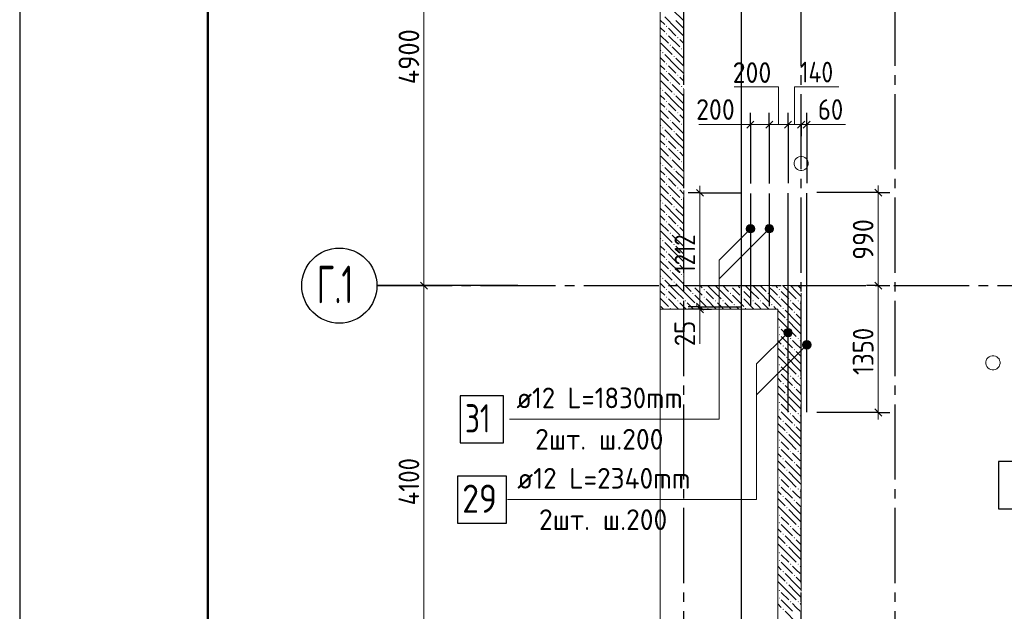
# Model space of a CAD drawing. Header units: millimetres. Extents: x 0 to 59400, y 0 to 42000.
# Tile 3 of 32: x 0 to 10473, y 29418 to 35710. Entities that reach past the tile are written whole.
import ezdxf

# ---------------------------------------------------------------- set-up
doc = ezdxf.new("R2010")
doc.units = ezdxf.units.MM
doc.linetypes.add('______2', pattern=[270, 200, -70])
doc.linetypes.add('______5', pattern=[1100, 800, -100, 100, -100])
for name, color, linetype, lineweight in [('Standard', 7, 'Continuous', 25), ('ДОП Верх по У', 7, 'Continuous', 18), ('ЖБ Перекрытие верхний уровень_1', 7, 'Continuous', 18), ('Позиционная метка номер позиции', 7, 'Continuous', 13), ('Размерная линия_ общее', 7, 'Continuous', 13)]:
    doc.layers.add(name, color=color, linetype=linetype, lineweight=lineweight)
doc.layers.add('ЖБ Стена верхний уровень', color=7, linetype='______2', lineweight=13, true_color=0x656565)
doc.layers.add('Оси', color=7, linetype='______5', lineweight=13, true_color=0x656565)
doc.styles.add('ISOCPEUR', font='txt')

msp = doc.modelspace()

# ---------------------------------------------------------------- hatches: boundary and pattern name
at = {"layer": 'ЖБ Стена верхний уровень', "linetype": 'Continuous', "lineweight": 18, "transparency": 33554687}
for points in [[(6874, 35640), (6881, 35646), (6887, 35640), (6881, 35633)], [(6874, 35560), (6881, 35566), (6887, 35560), (6881, 35553)], [(6994, 35520), (7001, 35526), (7007, 35520), (7001, 35513)], [(6914, 35440), (6921, 35446), (6927, 35440), (6921, 35433)], [(7034, 35400), (7041, 35406), (7047, 35400), (7041, 35393)], [(6834, 35360), (6841, 35366), (6847, 35360), (6841, 35353)], [(6954, 35320), (6961, 35326), (6967, 35320), (6961, 35313)], [(6874, 35240), (6881, 35246), (6887, 35240), (6881, 35233)], [(6874, 35160), (6881, 35166), (6887, 35160), (6881, 35153)], [(6994, 35120), (7001, 35126), (7007, 35120), (7001, 35113)], [(6914, 35040), (6921, 35046), (6927, 35040), (6921, 35033)], [(7034, 35000), (7041, 35006), (7047, 35000), (7041, 34993)], [(6834, 34960), (6841, 34966), (6847, 34960), (6841, 34953)], [(6954, 34920), (6961, 34926), (6967, 34920), (6961, 34913)], [(6874, 34840), (6881, 34846), (6887, 34840), (6881, 34833)], [(6874, 34760), (6881, 34766), (6887, 34760), (6881, 34753)], [(6994, 34720), (7001, 34726), (7007, 34720), (7001, 34713)], [(6834, 34560), (6841, 34566), (6847, 34560), (6841, 34553)], [(6914, 34640), (6921, 34646), (6927, 34640), (6921, 34633)], [(7034, 34600), (7041, 34606), (7047, 34600), (7041, 34593)], [(6954, 34520), (6961, 34526), (6967, 34520), (6961, 34513)], [(6874, 34440), (6881, 34446), (6887, 34440), (6881, 34433)], [(6874, 34360), (6881, 34366), (6887, 34360), (6881, 34353)], [(6994, 34320), (7001, 34326), (7007, 34320), (7001, 34313)], [(6834, 34160), (6841, 34166), (6847, 34160), (6841, 34153)], [(6914, 34240), (6921, 34246), (6927, 34240), (6921, 34233)], [(7034, 34200), (7041, 34206), (7047, 34200), (7041, 34193)], [(6874, 34040), (6881, 34046), (6887, 34040), (6881, 34033)], [(6954, 34120), (6961, 34126), (6967, 34120), (6961, 34113)], [(6874, 33960), (6881, 33966), (6887, 33960), (6881, 33953)], [(6914, 33840), (6921, 33846), (6927, 33840), (6921, 33833)], [(6994, 33920), (7001, 33926), (7007, 33920), (7001, 33913)], [(6834, 33760), (6841, 33766), (6847, 33760), (6841, 33753)], [(6954, 33720), (6961, 33726), (6967, 33720), (6961, 33713)], [(7034, 33800), (7041, 33806), (7047, 33800), (7041, 33793)], [(6874, 33640), (6881, 33646), (6887, 33640), (6881, 33633)], [(6874, 33560), (6881, 33566), (6887, 33560), (6881, 33553)], [(6994, 33520), (7001, 33526), (7007, 33520), (7001, 33513)], [(6914, 33440), (6921, 33446), (6927, 33440), (6921, 33433)], [(6834, 33360), (6841, 33366), (6847, 33360), (6841, 33353)], [(6954, 33320), (6961, 33326), (6967, 33320), (6961, 33313)], [(7034, 33400), (7041, 33406), (7047, 33400), (7041, 33393)], [(6874, 33240), (6881, 33246), (6887, 33240), (6881, 33233)], [(6874, 33160), (6881, 33166), (6887, 33160), (6881, 33153)], [(6994, 33120), (7001, 33126), (7007, 33120), (7001, 33113)], [(6914, 33040), (6921, 33046), (6927, 33040), (6921, 33033)], [(7034, 33000), (7041, 33006), (7047, 33000), (7041, 32993)], [(6834, 32960), (6841, 32966), (6847, 32960), (6841, 32953)], [(6954, 32920), (6961, 32926), (6967, 32920), (6961, 32913)], [(6874, 32840), (6881, 32846), (6887, 32840), (6881, 32833)], [(7154, 32880), (7157, 32882), (7165, 32882), (7167, 32880), (7161, 32873)], [(7154, 32800), (7161, 32806), (7167, 32800), (7161, 32793)], [(7274, 32840), (7281, 32846), (7287, 32840), (7281, 32833)], [(7554, 32880), (7557, 32882), (7565, 32882), (7567, 32880), (7561, 32873)], [(7554, 32800), (7561, 32806), (7567, 32800), (7561, 32793)], [(7674, 32840), (7681, 32846), (7687, 32840), (7681, 32833)], [(7954, 32880), (7957, 32882), (7965, 32882), (7967, 32880), (7961, 32873)], [(7954, 32800), (7961, 32806), (7967, 32800), (7961, 32793)], [(8074, 32840), (8081, 32846), (8087, 32840), (8081, 32833)], [(6874, 32760), (6881, 32766), (6887, 32760), (6881, 32753)], [(6994, 32720), (7001, 32726), (7007, 32720), (7001, 32713)], [(7074, 32720), (7081, 32726), (7087, 32720), (7081, 32713)], [(7194, 32680), (7201, 32686), (7207, 32680), (7201, 32673)], [(7274, 32760), (7281, 32766), (7287, 32760), (7281, 32753)], [(7394, 32720), (7401, 32726), (7407, 32720), (7401, 32713)], [(7474, 32720), (7481, 32726), (7487, 32720), (7481, 32713)], [(7594, 32680), (7601, 32686), (7607, 32680), (7601, 32673)], [(7674, 32760), (7681, 32766), (7687, 32760), (7681, 32753)], [(7794, 32720), (7801, 32726), (7807, 32720), (7801, 32713)], [(7874, 32720), (7881, 32726), (7887, 32720), (7881, 32713)], [(7994, 32680), (8001, 32686), (8007, 32680), (8001, 32673)], [(8074, 32760), (8081, 32766), (8087, 32760), (8081, 32753)], [(8194, 32720), (8201, 32726), (8207, 32720), (8201, 32713)], [(8274, 32720), (8281, 32726), (8287, 32720), (8281, 32713)], [(6914, 32640), (6921, 32646), (6927, 32640), (6921, 32633)], [(7314, 32640), (7321, 32646), (7327, 32640), (7321, 32633)], [(7714, 32640), (7721, 32646), (7727, 32640), (7721, 32633)], [(8114, 32640), (8121, 32646), (8127, 32640), (8121, 32633)], [(8234, 32600), (8241, 32606), (8247, 32600), (8241, 32593)], [(8154, 32520), (8161, 32526), (8167, 32520), (8161, 32513)], [(8074, 32440), (8081, 32446), (8087, 32440), (8081, 32433)], [(8074, 32360), (8081, 32366), (8087, 32360), (8081, 32353)], [(8194, 32320), (8201, 32326), (8207, 32320), (8201, 32313)], [(8274, 32320), (8281, 32326), (8287, 32320), (8281, 32313)], [(8114, 32240), (8121, 32246), (8127, 32240), (8121, 32233)], [(8234, 32200), (8241, 32206), (8247, 32200), (8241, 32193)], [(8154, 32120), (8161, 32126), (8167, 32120), (8161, 32113)], [(8074, 32040), (8081, 32046), (8087, 32040), (8081, 32033)], [(8074, 31960), (8081, 31966), (8087, 31960), (8081, 31953)], [(8114, 31840), (8121, 31846), (8127, 31840), (8121, 31833)], [(8194, 31920), (8201, 31926), (8207, 31920), (8201, 31913)], [(8274, 31920), (8281, 31926), (8287, 31920), (8281, 31913)], [(8234, 31800), (8241, 31806), (8247, 31800), (8241, 31793)], [(8074, 31640), (8081, 31646), (8087, 31640), (8081, 31633)], [(8154, 31720), (8161, 31726), (8167, 31720), (8161, 31713)], [(8074, 31560), (8081, 31566), (8087, 31560), (8081, 31553)], [(8194, 31520), (8201, 31526), (8207, 31520), (8201, 31513)], [(8274, 31520), (8281, 31526), (8287, 31520), (8281, 31513)], [(8114, 31440), (8121, 31446), (8127, 31440), (8121, 31433)], [(8154, 31320), (8161, 31326), (8167, 31320), (8161, 31313)], [(8234, 31400), (8241, 31406), (8247, 31400), (8241, 31393)], [(8074, 31240), (8081, 31246), (8087, 31240), (8081, 31233)], [(8074, 31160), (8081, 31166), (8087, 31160), (8081, 31153)], [(8194, 31120), (8201, 31126), (8207, 31120), (8201, 31113)], [(8274, 31120), (8281, 31126), (8287, 31120), (8281, 31113)], [(8114, 31040), (8121, 31046), (8127, 31040), (8121, 31033)], [(8234, 31000), (8241, 31006), (8247, 31000), (8241, 30993)], [(8154, 30920), (8161, 30926), (8167, 30920), (8161, 30913)], [(8074, 30840), (8081, 30846), (8087, 30840), (8081, 30833)], [(8074, 30760), (8081, 30766), (8087, 30760), (8081, 30753)], [(8194, 30720), (8201, 30726), (8207, 30720), (8201, 30713)], [(8274, 30720), (8281, 30726), (8287, 30720), (8281, 30713)], [(8114, 30640), (8121, 30646), (8127, 30640), (8121, 30633)], [(8234, 30600), (8241, 30606), (8247, 30600), (8241, 30593)], [(8154, 30520), (8161, 30526), (8167, 30520), (8161, 30513)], [(8074, 30440), (8081, 30446), (8087, 30440), (8081, 30433)], [(8074, 30360), (8081, 30366), (8087, 30360), (8081, 30353)], [(8194, 30320), (8201, 30326), (8207, 30320), (8201, 30313)], [(8274, 30320), (8281, 30326), (8287, 30320), (8281, 30313)], [(8114, 30240), (8121, 30246), (8127, 30240), (8121, 30233)], [(8234, 30200), (8241, 30206), (8247, 30200), (8241, 30193)], [(8154, 30120), (8161, 30126), (8167, 30120), (8161, 30113)], [(8074, 30040), (8081, 30046), (8087, 30040), (8081, 30033)], [(8074, 29960), (8081, 29966), (8087, 29960), (8081, 29953)], [(8194, 29920), (8201, 29926), (8207, 29920), (8201, 29913)], [(8274, 29920), (8281, 29926), (8287, 29920), (8281, 29913)], [(8114, 29840), (8121, 29846), (8127, 29840), (8121, 29833)], [(8234, 29800), (8241, 29806), (8247, 29800), (8241, 29793)], [(8074, 29640), (8081, 29646), (8087, 29640), (8081, 29633)], [(8154, 29720), (8161, 29726), (8167, 29720), (8161, 29713)], [(8074, 29560), (8081, 29566), (8087, 29560), (8081, 29553)], [(8114, 29440), (8121, 29446), (8127, 29440), (8121, 29433)], [(8194, 29520), (8201, 29526), (8207, 29520), (8201, 29513)], [(8274, 29520), (8281, 29526), (8287, 29520), (8281, 29513)]]:
    msp.add_hatch(color=7, dxfattribs=at).paths.add_polyline_path(points, flags=16)
at = {"layer": 'Позиционная метка номер позиции', "linetype": 'Continuous', "lineweight": 13, "transparency": 33554687}
for points in [[(7805, 33455), (7741, 33519), (7729, 33498)], [(7816, 33476), (7761, 33530), (7741, 33519)], [(7816, 33476), (7741, 33519), (7805, 33455)], [(7816, 33498), (7784, 33530), (7761, 33530)], [(7816, 33498), (7761, 33530), (7816, 33476)], [(7784, 33530), (7816, 33498), (7805, 33519)], [(8005, 33455), (7941, 33519), (7929, 33498)], [(8016, 33476), (7961, 33530), (7941, 33519)], [(8016, 33476), (7941, 33519), (8005, 33455)], [(8016, 33498), (7984, 33530), (7961, 33530)], [(8016, 33498), (7961, 33530), (8016, 33476)], [(7984, 33530), (8016, 33498), (8005, 33519)], [(7805, 33455), (7729, 33498), (7784, 33444)], [(7784, 33444), (7729, 33498), (7729, 33476)], [(7784, 33444), (7729, 33476), (7761, 33444)], [(7761, 33444), (7729, 33476), (7741, 33455)], [(8005, 33455), (7929, 33498), (7984, 33444)], [(7984, 33444), (7929, 33498), (7929, 33476)], [(7984, 33444), (7929, 33476), (7961, 33444)], [(7961, 33444), (7929, 33476), (7941, 33455)], [(8205, 32350), (8141, 32414), (8129, 32394)], [(8205, 32350), (8129, 32394), (8184, 32339)], [(8184, 32339), (8129, 32394), (8129, 32371)], [(8184, 32339), (8129, 32371), (8161, 32339)], [(8161, 32339), (8129, 32371), (8141, 32350)], [(8216, 32371), (8161, 32425), (8141, 32414)], [(8216, 32371), (8141, 32414), (8205, 32350)], [(8216, 32394), (8184, 32425), (8161, 32425)], [(8216, 32394), (8161, 32425), (8216, 32371)], [(8184, 32425), (8216, 32394), (8205, 32414)], [(8405, 32220), (8341, 32284), (8329, 32264)], [(8405, 32220), (8329, 32264), (8384, 32209)], [(8384, 32209), (8329, 32264), (8329, 32241)], [(8416, 32241), (8361, 32295), (8341, 32284)], [(8416, 32241), (8341, 32284), (8405, 32220)], [(8416, 32264), (8384, 32295), (8361, 32295)], [(8416, 32264), (8361, 32295), (8416, 32241)], [(8384, 32295), (8416, 32264), (8405, 32284)], [(8384, 32209), (8329, 32241), (8361, 32209)], [(8361, 32209), (8329, 32241), (8341, 32220)]]:
    msp.add_hatch(color=7, dxfattribs=at).paths.add_polyline_path(points)

# ---------------------------------------------------------------- linework, layer by layer
at = {"layer": 'Standard', "color": 7, "linetype": 'Continuous', "lineweight": 25, "transparency": 33554687}
msp.add_line((2000, 41500), (2000, 1058), dxfattribs=at)
msp.add_lwpolyline([(0, 0), (59400, 0), (59400, 42000), (0, 42000), (0, 0)], close=True, dxfattribs=at)
at = {"layer": 'Standard', "color": 7, "linetype": 'Continuous', "lineweight": 13, "transparency": 33554687}
for points in [[(59400, 42000), (0, 42000), (0, 19532), (59400, 19532), (59400, 42000)], [(58900, 41500), (2000, 41500), (2000, 6000), (58900, 6000), (58900, 41500)], [(6813, 19282), (55406, 19282), (55406, 38032), (6813, 38032), (6813, 19282)], [(6813, 19532), (55406, 19532), (55406, 38032), (6813, 38032), (6813, 19532)]]:
    msp.add_lwpolyline(points, dxfattribs=at)
at = {"layer": 'Standard', "color": 7, "linetype": 'Continuous', "lineweight": 50, "transparency": 33554687}
msp.add_lwpolyline([(2000, 41500), (58900, 41500), (58900, 500), (2000, 500), (2000, 41500)], close=True, dxfattribs=at)
at = {"layer": 'Standard', "color": 254, "linetype": 'Continuous', "lineweight": 25, "true_color": 0xc4c4ff, "transparency": 33554687}
msp.add_lwpolyline([(7673, 19449), (55215, 19449), (55215, 38101), (7673, 38101), (7673, 19449)], dxfattribs=at)
at = {"layer": 'ДОП Верх по У', "color": 7, "linetype": 'Continuous', "lineweight": 25, "transparency": 33554687}
for p, q in [((7773, 33863), (7773, 32663)), ((7973, 33863), (7973, 32663)), ((8173, 31538), (8173, 33866)), ((8373, 31538), (8373, 33866))]:
    msp.add_line(p, q, dxfattribs=at)
for points in [[(4687, 31211), (5147, 31211), (5147, 31711), (4687, 31711), (4687, 31211)], [(10411, 30510), (10931, 30510), (10931, 31010), (10411, 31010), (10411, 30510)], [(4657, 30356), (5177, 30356), (5177, 30856), (4657, 30856), (4657, 30356)]]:
    msp.add_lwpolyline(points, dxfattribs=at)
at = {"layer": 'ЖБ Перекрытие верхний уровень_1', "color": 7, "linetype": 'Continuous', "lineweight": 18, "transparency": 33554687}
for p, q in [((6813, 38032), (6813, 32632)), ((8288, 34253), (8273, 34246)), ((8304, 34257), (8288, 34253)), ((8321, 34257), (8304, 34257)), ((8338, 34253), (8321, 34257)), ((8353, 34246), (8338, 34253)), ((8242, 34207), (8238, 34190)), ((8238, 34190), (8238, 34174)), ((8238, 34174), (8242, 34157)), ((8249, 34222), (8242, 34207)), ((8242, 34157), (8249, 34142)), ((8259, 34235), (8249, 34222)), ((8273, 34246), (8259, 34235)), ((8366, 34235), (8353, 34246)), ((8377, 34222), (8366, 34235)), ((8384, 34207), (8377, 34222)), ((8377, 34142), (8384, 34157)), ((8388, 34190), (8384, 34207)), ((8384, 34157), (8388, 34174)), ((8388, 34174), (8388, 34190)), ((8249, 34142), (8259, 34129)), ((8259, 34129), (8273, 34118)), ((8273, 34118), (8288, 34111)), ((8288, 34111), (8304, 34107)), ((8304, 34107), (8321, 34107)), ((8321, 34107), (8338, 34111)), ((8338, 34111), (8353, 34118)), ((8353, 34118), (8366, 34129)), ((8366, 34129), (8377, 34142)), ((6813, 32632), (8063, 32632)), ((8063, 32632), (8063, 26682)), ((10282, 32087), (10278, 32070)), ((10278, 32070), (10278, 32054)), ((10278, 32054), (10282, 32037)), ((10289, 32102), (10282, 32087)), ((10299, 32115), (10289, 32102)), ((10313, 32126), (10299, 32115)), ((10328, 32133), (10313, 32126)), ((10344, 32137), (10328, 32133)), ((10361, 32137), (10344, 32137)), ((10378, 32133), (10361, 32137)), ((10393, 32126), (10378, 32133)), ((10406, 32115), (10393, 32126)), ((10417, 32102), (10406, 32115)), ((10424, 32087), (10417, 32102)), ((10428, 32070), (10424, 32087)), ((10424, 32037), (10428, 32054)), ((10428, 32054), (10428, 32070)), ((10282, 32037), (10289, 32022)), ((10289, 32022), (10299, 32009)), ((10299, 32009), (10313, 31998)), ((10313, 31998), (10328, 31991)), ((10328, 31991), (10344, 31987)), ((10344, 31987), (10361, 31987)), ((10361, 31987), (10378, 31991)), ((10378, 31991), (10393, 31998)), ((10393, 31998), (10406, 32009)), ((10406, 32009), (10417, 32022)), ((10417, 32022), (10424, 32037))]:
    msp.add_line(p, q, dxfattribs=at)
at = {"layer": 'ЖБ Стена верхний уровень', "color": 251, "linetype": '______2', "lineweight": 13, "true_color": 0x656565, "transparency": 33554687}
for p, q in [((6813, 38032), (6813, 32632)), ((7063, 32882), (7063, 37782)), ((8063, 32882), (7063, 32882)), ((8313, 32882), (8063, 32882)), ((8313, 26932), (8313, 32882)), ((6813, 32632), (7063, 32632)), ((7063, 32632), (8063, 32632)), ((8063, 32632), (8063, 26682))]:
    msp.add_line(p, q, dxfattribs=at)
at = {"layer": 'ЖБ Стена верхний уровень', "color": 9, "linetype": 'Continuous', "lineweight": 18, "true_color": 0xc7c7c7, "transparency": 33554687}
for p, q in [((7061, 35700), (6941, 35820)), ((6981, 35620), (6861, 35740)), ((6813, 35707), (6861, 35660)), ((6821, 35620), (6813, 35627)), ((6861, 35580), (6821, 35620)), ((6901, 35620), (6981, 35540)), ((6981, 35700), (7061, 35620)), ((6981, 35620), (7061, 35540)), ((7061, 35700), (7063, 35697)), ((7061, 35620), (7063, 35617)), ((6813, 35547), (6901, 35460)), ((6901, 35540), (7021, 35420)), ((6821, 35460), (6941, 35340)), ((7061, 35300), (6941, 35420)), ((7061, 35460), (7021, 35500)), ((7063, 35457), (7061, 35460)), ((6813, 35387), (6821, 35380)), ((6813, 35307), (6861, 35260)), ((6981, 35220), (6861, 35340)), ((6981, 35300), (7061, 35220)), ((7061, 35380), (7063, 35377)), ((7061, 35300), (7063, 35297)), ((6821, 35220), (6813, 35227)), ((6861, 35180), (6821, 35220)), ((6901, 35220), (6981, 35140)), ((6981, 35220), (7061, 35140)), ((7061, 35220), (7063, 35217)), ((6813, 35147), (6901, 35060)), ((6901, 35140), (7021, 35020)), ((7061, 35060), (7021, 35100)), ((6813, 34987), (6821, 34980)), ((6821, 35060), (6941, 34940)), ((7061, 34900), (6941, 35020)), ((7063, 35057), (7061, 35060)), ((6813, 34907), (6861, 34860)), ((6981, 34820), (6861, 34940)), ((6981, 34900), (7061, 34820)), ((7061, 34980), (7063, 34977)), ((7061, 34900), (7063, 34897)), ((6821, 34820), (6813, 34827)), ((6861, 34780), (6821, 34820)), ((6901, 34820), (6981, 34740)), ((6981, 34820), (7061, 34740)), ((7061, 34820), (7063, 34817)), ((6813, 34747), (6901, 34660)), ((6901, 34740), (7021, 34620)), ((7061, 34660), (7021, 34700)), ((6813, 34587), (6821, 34580)), ((6821, 34660), (6941, 34540)), ((7061, 34500), (6941, 34620)), ((7063, 34657), (7061, 34660)), ((7061, 34580), (7063, 34577)), ((6813, 34507), (6861, 34460)), ((6981, 34420), (6861, 34540)), ((6981, 34500), (7061, 34420)), ((7061, 34500), (7063, 34497)), ((6821, 34420), (6813, 34427)), ((6861, 34380), (6821, 34420)), ((6901, 34420), (6981, 34340)), ((6981, 34420), (7061, 34340)), ((7061, 34420), (7063, 34417)), ((6813, 34347), (6901, 34260)), ((6821, 34260), (6941, 34140)), ((6901, 34340), (7021, 34220)), ((7061, 34260), (7021, 34300)), ((7063, 34257), (7061, 34260)), ((6813, 34187), (6821, 34180)), ((7061, 34100), (6941, 34220)), ((7061, 34180), (7063, 34177)), ((6813, 34107), (6861, 34060)), ((6981, 34020), (6861, 34140)), ((6981, 34100), (7061, 34020)), ((7061, 34100), (7063, 34097)), ((6821, 34020), (6813, 34027)), ((6813, 33947), (6901, 33860)), ((6861, 33980), (6821, 34020)), ((6901, 34020), (6981, 33940)), ((6901, 33940), (7021, 33820)), ((6981, 34020), (7061, 33940)), ((7061, 34020), (7063, 34017)), ((6821, 33860), (6941, 33740)), ((7061, 33860), (7021, 33900)), ((7063, 33857), (7061, 33860)), ((6813, 33787), (6821, 33780)), ((6981, 33620), (6861, 33740)), ((7061, 33700), (6941, 33820)), ((7061, 33780), (7063, 33777)), ((6813, 33707), (6861, 33660)), ((6821, 33620), (6813, 33627)), ((6981, 33700), (7061, 33620)), ((7061, 33700), (7063, 33697)), ((6813, 33547), (6901, 33460)), ((6861, 33580), (6821, 33620)), ((6901, 33620), (6981, 33540)), ((6901, 33540), (7021, 33420)), ((6981, 33620), (7061, 33540)), ((7061, 33620), (7063, 33617)), ((6821, 33460), (6941, 33340)), ((7061, 33300), (6941, 33420)), ((7061, 33460), (7021, 33500)), ((7063, 33457), (7061, 33460)), ((6813, 33387), (6821, 33380)), ((6813, 33307), (6861, 33260)), ((6981, 33220), (6861, 33340)), ((7061, 33380), (7063, 33377)), ((6821, 33220), (6813, 33227)), ((6861, 33180), (6821, 33220)), ((6901, 33220), (6981, 33140)), ((6981, 33300), (7061, 33220)), ((6981, 33220), (7061, 33140)), ((7061, 33300), (7063, 33297)), ((7061, 33220), (7063, 33217)), ((6813, 33147), (6901, 33060)), ((6901, 33140), (7021, 33020)), ((7061, 33060), (7021, 33100)), ((6821, 33060), (6941, 32940)), ((7061, 32900), (6941, 33020)), ((7063, 33057), (7061, 33060)), ((6813, 32987), (6821, 32980)), ((6813, 32907), (6861, 32860)), ((6981, 32820), (6861, 32940)), ((6981, 32900), (7061, 32820)), ((7061, 32980), (7063, 32977)), ((7061, 32900), (7063, 32897)), ((6821, 32820), (6813, 32827)), ((6861, 32780), (6821, 32820)), ((6901, 32820), (6981, 32740)), ((6981, 32820), (7061, 32740)), ((7061, 32820), (7063, 32817)), ((7063, 32817), (7181, 32700)), ((7078, 32882), (7141, 32820)), ((7221, 32820), (7181, 32860)), ((7261, 32780), (7221, 32820)), ((7238, 32882), (7261, 32860)), ((7301, 32820), (7381, 32740)), ((7381, 32820), (7318, 32882)), ((7381, 32820), (7461, 32740)), ((7398, 32882), (7461, 32820)), ((7461, 32820), (7581, 32700)), ((7478, 32882), (7541, 32820)), ((7621, 32820), (7581, 32860)), ((7661, 32780), (7621, 32820)), ((7638, 32882), (7661, 32860)), ((7701, 32820), (7781, 32740)), ((7781, 32820), (7718, 32882)), ((7781, 32820), (7861, 32740)), ((7798, 32882), (7861, 32820)), ((7861, 32820), (7981, 32700)), ((7878, 32882), (7941, 32820)), ((8021, 32820), (7981, 32860)), ((8061, 32780), (8021, 32820)), ((8038, 32882), (8061, 32860)), ((8101, 32820), (8181, 32740)), ((8181, 32820), (8118, 32882)), ((8181, 32820), (8261, 32740)), ((8198, 32882), (8261, 32820)), ((8261, 32820), (8313, 32767)), ((8278, 32882), (8313, 32847)), ((6813, 32747), (6901, 32660)), ((6901, 32740), (7008, 32632)), ((7061, 32660), (7021, 32700)), ((7101, 32700), (7168, 32632)), ((7181, 32780), (7301, 32660)), ((7301, 32740), (7408, 32632)), ((7461, 32660), (7421, 32700)), ((7501, 32700), (7568, 32632)), ((7581, 32780), (7701, 32660)), ((7701, 32740), (7808, 32632)), ((7861, 32660), (7821, 32700)), ((7901, 32700), (7968, 32632)), ((7981, 32780), (8063, 32697)), ((8063, 32697), (8101, 32660)), ((8101, 32740), (8221, 32620)), ((8261, 32660), (8221, 32700)), ((8301, 32700), (8313, 32687)), ((6821, 32660), (6848, 32632)), ((7063, 32657), (7061, 32660)), ((7088, 32632), (7063, 32657)), ((7221, 32660), (7248, 32632)), ((7488, 32632), (7461, 32660)), ((7621, 32660), (7648, 32632)), ((7888, 32632), (7861, 32660)), ((8021, 32660), (8048, 32632)), ((8063, 32617), (8141, 32540)), ((8261, 32500), (8141, 32620)), ((8301, 32620), (8261, 32660)), ((8261, 32580), (8313, 32527)), ((8181, 32420), (8063, 32537)), ((8181, 32500), (8261, 32420)), ((8261, 32500), (8313, 32447)), ((8101, 32420), (8181, 32340)), ((8181, 32420), (8261, 32340)), ((8261, 32420), (8313, 32367)), ((8063, 32297), (8101, 32260)), ((8101, 32340), (8221, 32220)), ((8261, 32260), (8221, 32300)), ((8301, 32220), (8261, 32260)), ((8301, 32300), (8313, 32287)), ((8063, 32217), (8141, 32140)), ((8261, 32100), (8141, 32220)), ((8261, 32180), (8313, 32127)), ((8181, 32020), (8063, 32137)), ((8181, 32100), (8261, 32020)), ((8261, 32100), (8313, 32047)), ((8101, 32020), (8181, 31940)), ((8181, 32020), (8261, 31940)), ((8261, 32020), (8313, 31967)), ((8063, 31897), (8101, 31860)), ((8101, 31940), (8221, 31820)), ((8261, 31860), (8221, 31900)), ((8301, 31820), (8261, 31860)), ((8301, 31900), (8313, 31887)), ((8063, 31817), (8141, 31740)), ((8181, 31620), (8063, 31737)), ((8261, 31700), (8141, 31820)), ((8261, 31780), (8313, 31727)), ((8181, 31700), (8261, 31620)), ((8261, 31700), (8313, 31647)), ((8101, 31620), (8181, 31540)), ((8101, 31540), (8221, 31420)), ((8181, 31620), (8261, 31540)), ((8261, 31620), (8313, 31567)), ((8063, 31497), (8101, 31460)), ((8261, 31460), (8221, 31500)), ((8301, 31420), (8261, 31460)), ((8301, 31500), (8313, 31487)), ((8063, 31417), (8141, 31340)), ((8181, 31220), (8063, 31337)), ((8261, 31300), (8141, 31420)), ((8261, 31380), (8313, 31327)), ((8101, 31220), (8181, 31140)), ((8181, 31300), (8261, 31220)), ((8181, 31220), (8261, 31140)), ((8261, 31300), (8313, 31247)), ((8261, 31220), (8313, 31167)), ((8101, 31140), (8221, 31020)), ((8063, 31097), (8101, 31060)), ((8063, 31017), (8141, 30940)), ((8261, 30900), (8141, 31020)), ((8261, 31060), (8221, 31100)), ((8301, 31020), (8261, 31060)), ((8301, 31100), (8313, 31087)), ((8181, 30820), (8063, 30937)), ((8181, 30900), (8261, 30820)), ((8261, 30980), (8313, 30927)), ((8261, 30900), (8313, 30847)), ((8101, 30820), (8181, 30740)), ((8181, 30820), (8261, 30740)), ((8261, 30820), (8313, 30767)), ((8063, 30697), (8101, 30660)), ((8101, 30740), (8221, 30620)), ((8261, 30660), (8221, 30700)), ((8301, 30700), (8313, 30687)), ((8063, 30617), (8141, 30540)), ((8261, 30500), (8141, 30620)), ((8301, 30620), (8261, 30660)), ((8181, 30420), (8063, 30537)), ((8181, 30500), (8261, 30420)), ((8261, 30580), (8313, 30527)), ((8261, 30500), (8313, 30447)), ((8101, 30420), (8181, 30340)), ((8181, 30420), (8261, 30340)), ((8261, 30420), (8313, 30367)), ((8063, 30297), (8101, 30260)), ((8101, 30340), (8221, 30220)), ((8261, 30260), (8221, 30300)), ((8301, 30300), (8313, 30287)), ((8063, 30217), (8141, 30140)), ((8261, 30100), (8141, 30220)), ((8301, 30220), (8261, 30260)), ((8261, 30180), (8313, 30127)), ((8181, 30020), (8063, 30137)), ((8181, 30100), (8261, 30020)), ((8261, 30100), (8313, 30047)), ((8101, 30020), (8181, 29940)), ((8181, 30020), (8261, 29940)), ((8261, 30020), (8313, 29967)), ((8063, 29897), (8101, 29860)), ((8101, 29940), (8221, 29820)), ((8261, 29860), (8221, 29900)), ((8301, 29820), (8261, 29860)), ((8301, 29900), (8313, 29887)), ((8063, 29817), (8141, 29740)), ((8261, 29700), (8141, 29820)), ((8261, 29780), (8313, 29727)), ((8181, 29620), (8063, 29737)), ((8181, 29700), (8261, 29620)), ((8261, 29700), (8313, 29647)), ((8101, 29620), (8181, 29540)), ((8101, 29540), (8221, 29420)), ((8181, 29620), (8261, 29540)), ((8261, 29620), (8313, 29567)), ((8063, 29497), (8101, 29460)), ((8261, 29460), (8221, 29500)), ((8301, 29420), (8261, 29460)), ((8301, 29500), (8313, 29487)), ((8261, 29300), (8141, 29420))]:
    msp.add_line(p, q, dxfattribs=at)
at = {"layer": 'Оси', "color": 8, "linetype": '______5', "lineweight": -3, "transparency": 33554687}
for p, q in [((7063, 16519), (7063, 38805)), ((8313, 16519), (8313, 38805)), ((9313, 16519), (9313, 38805)), ((3800, 32882), (27445, 32882))]:
    msp.add_line(p, q, dxfattribs=at)
at = {"layer": 'Оси', "color": 7, "linetype": 'Continuous', "lineweight": 25, "transparency": 33554687}
msp.add_line((5300, 32882), (3800, 32882), dxfattribs=at)
msp.add_circle((3400, 32882), 400, dxfattribs=at)
at = {"layer": 'Позиционная метка номер позиции', "color": 251, "linetype": 'Continuous', "lineweight": 13, "true_color": 0x656565, "transparency": 33554687}
for p, q in [((7773, 34595), (7223, 34595)), ((8373, 34595), (8783, 34595)), ((7235, 32632), (7235, 32262))]:
    msp.add_line(p, q, dxfattribs=at)
at = {"layer": 'Позиционная метка номер позиции', "color": 7, "linetype": 'Continuous', "lineweight": 13, "transparency": 33554687}
for p, q in [((7741, 33519), (7741, 33519)), ((7805, 33519), (7805, 33519)), ((7941, 33519), (7941, 33519)), ((8005, 33519), (8005, 33519)), ((7741, 33455), (7741, 33455)), ((7805, 33455), (7805, 33455)), ((7941, 33455), (7941, 33455)), ((8005, 33455), (8005, 33455)), ((8141, 32414), (8141, 32414)), ((8205, 32414), (8205, 32414)), ((8141, 32350), (8141, 32350)), ((8205, 32350), (8205, 32350)), ((8341, 32284), (8341, 32284)), ((8405, 32284), (8405, 32284)), ((8341, 32220), (8341, 32220)), ((8405, 32220), (8405, 32220))]:
    msp.add_line(p, q, dxfattribs=at)
at = {"layer": 'Позиционная метка номер позиции', "color": 251, "linetype": 'Continuous', "lineweight": 13, "true_color": 0x656565, "transparency": 33554687}
for points in [[(8070, 34595), (8070, 34995), (7600, 34995)], [(8242, 34595), (8242, 34995), (8712, 34995)]]:
    msp.add_lwpolyline(points, dxfattribs=at)
at = {"layer": 'Позиционная метка номер позиции', "color": 7, "linetype": 'Continuous', "lineweight": 13, "transparency": 33554687}
for points in [[(7773, 33487), (7439, 33154), (7439, 31461), (5211, 31461)], [(7973, 33487), (7439, 32954), (7439, 31591)], [(8173, 32382), (7839, 32049), (7839, 30606), (5188, 30606)], [(8373, 32252), (7839, 31719), (7839, 30606)]]:
    msp.add_lwpolyline(points, dxfattribs=at)
for centre in [(7773, 33487), (7973, 33487), (8173, 32382), (8373, 32252)]:
    msp.add_circle(centre, 45, dxfattribs=at)
at = {"layer": 'Размерная линия_ общее', "color": 7, "linetype": 'Continuous', "lineweight": 13, "transparency": 33554687}
for p, q in [((4300, 32882), (4300, 37782)), ((4300, 28782), (4300, 32882))]:
    msp.add_line(p, q, dxfattribs=at)
at = {"layer": 'Размерная линия_ общее', "color": 251, "linetype": 'Continuous', "lineweight": -3, "true_color": 0x656565, "transparency": 33554687}
for p, q in [((7773, 34595), (7773, 34720)), ((7973, 34595), (7973, 34720)), ((8173, 34595), (8173, 34720)), ((8313, 34595), (8313, 34720)), ((8373, 34595), (8373, 34720)), ((7773, 34595), (7773, 34470)), ((7773, 34595), (7773, 33969)), ((7973, 34595), (7973, 34470)), ((7973, 34595), (7973, 33969)), ((8173, 34595), (8173, 34470)), ((8173, 34595), (8173, 33972)), ((8313, 34595), (8313, 34470)), ((8313, 34595), (8313, 34557)), ((8373, 34595), (8373, 34470)), ((8373, 34595), (8373, 33972)), ((7235, 33869), (7110, 33869)), ((7235, 33869), (7360, 33869)), ((7235, 33869), (7667, 33869)), ((9132, 33872), (8479, 33872)), ((9132, 33872), (9007, 33872)), ((9132, 33872), (9257, 33872)), ((9132, 32882), (9007, 32882)), ((9132, 32882), (9257, 32882)), ((9132, 32882), (9132, 32882)), ((7235, 32657), (7110, 32657)), ((7235, 32632), (7110, 32632)), ((7235, 32657), (7360, 32657)), ((7235, 32657), (7667, 32657)), ((7235, 32632), (7360, 32632)), ((9132, 31532), (8479, 31532)), ((9132, 31532), (9007, 31532)), ((9132, 31532), (9257, 31532))]:
    msp.add_line(p, q, dxfattribs=at)
at = {"layer": 'Размерная линия_ общее', "color": 251, "linetype": 'Continuous', "lineweight": 13, "true_color": 0x656565, "transparency": 33554687}
for p, q in [((7773, 34595), (7698, 34595)), ((7773, 34595), (7973, 34595)), ((7973, 34595), (8173, 34595)), ((8173, 34595), (8313, 34595)), ((8313, 34595), (8373, 34595)), ((8373, 34595), (8448, 34595)), ((7235, 33869), (7235, 33944)), ((9132, 33872), (9132, 33947)), ((9132, 32882), (9132, 33872)), ((7235, 32657), (7235, 32632)), ((7235, 32632), (7235, 32557)), ((9132, 31532), (9132, 31457))]:
    msp.add_line(p, q, dxfattribs=at)
at = {"layer": 'Размерная линия_ общее', "color": 251, "linetype": 'Continuous', "lineweight": 25, "true_color": 0x656565, "transparency": 33554687}
for p, q in [((7735, 34557), (7810, 34632)), ((7935, 34557), (8010, 34632)), ((8135, 34557), (8210, 34632)), ((8275, 34557), (8350, 34632)), ((8335, 34557), (8410, 34632)), ((7198, 33906), (7273, 33832)), ((9170, 33834), (9095, 33909)), ((9170, 32845), (9095, 32920)), ((7198, 32694), (7273, 32620)), ((7198, 32670), (7273, 32594)), ((9170, 31494), (9095, 31570))]:
    msp.add_line(p, q, dxfattribs=at)
at = {"layer": 'Размерная линия_ общее', "color": 7, "linetype": 'Continuous', "lineweight": 25, "transparency": 33554687}
msp.add_line((4338, 32845), (4262, 32920), dxfattribs=at)
at = {"layer": 'Размерная линия_ общее', "color": 253, "linetype": 'Continuous', "lineweight": -3, "true_color": 0xa0a0a0, "transparency": 33554687}
for q in [(4175, 32882), (4425, 32882)]:
    msp.add_line((4300, 32882), q, dxfattribs=at)
at = {"layer": 'Размерная линия_ общее', "color": 251, "linetype": 'Continuous', "lineweight": 13, "true_color": 0x656565, "transparency": 33554687}
for points in [[(7235, 33869), (7235, 32906), (7235, 32906), (7235, 32657)], [(9132, 31532), (9132, 31830), (9132, 31830), (9132, 32882)]]:
    msp.add_lwpolyline(points, dxfattribs=at)
at = {"layer": 'Размерная линия_ общее', "color": 253, "linetype": 'Continuous', "lineweight": -3, "true_color": 0xa0a0a0, "transparency": 33554687}
msp.add_lwpolyline([(4300, 32882), (4283, 32882), (4283, 32882), (4000, 32882)], dxfattribs=at)
at = {"layer": 'Размерная линия_ общее', "color": 251, "linetype": 'Continuous', "lineweight": -3, "true_color": 0x656565, "transparency": 33554687}
msp.add_lwpolyline([(7235, 32632), (7218, 32632), (7218, 32632), (7163, 32632)], dxfattribs=at)

# ---------------------------------------------------------------- texts
at = {"layer": 'ДОП Верх по У', "color": 7, "linetype": 'Continuous', "lineweight": 13, "transparency": 33554687, "attachment_point": 7, "style": 'ISOCPEUR'}
for s, insert, char_height, width in [('\\W0.94;ø12 L=1830mm ', (5285, 31578), 220, 2104.38), ('\\W0.75;31', (4737, 31321), 300, 472.27), ('\\W0.97;2шт. ш.200 ', (5483, 31138), 220, 1712.32), ('\\W0.96;ø12 L=2340mm ', (5293, 30723), 220, 2172.6), ('\\W0.87;29', (4707, 30466), 300, 550.81), ('\\W0.97;2шт. ш.200 ', (5524, 30283), 220, 1712.32)]:
    msp.add_mtext(s, dxfattribs=dict(at, insert=insert, char_height=char_height, width=width))
at = {"layer": 'Оси', "color": 7, "linetype": 'Continuous', "lineweight": 35, "transparency": 33554687, "insert": (3160, 32695), "char_height": 400, "width": 605.94, "attachment_point": 7, "style": 'ISOCPEUR'}
msp.add_mtext('\\W0.63;Г.1', dxfattribs=at)
at = {"layer": 'Размерная линия_ общее', "color": 7, "linetype": 'Continuous', "lineweight": 25, "transparency": 33554687, "char_height": 220, "attachment_point": 7, "rotation": 90, "style": 'ISOCPEUR'}
for s, insert, width in [('\\W0.93;4900', (4250, 35024), 740.39), ('\\W0.87;4100', (4250, 30546), 689.42)]:
    msp.add_mtext(s, dxfattribs=dict(at, insert=insert, width=width))
at = {"layer": 'Размерная линия_ общее', "color": 251, "linetype": 'Continuous', "lineweight": 25, "true_color": 0x656565, "transparency": 33554687, "char_height": 220, "attachment_point": 7, "style": 'ISOCPEUR'}
for s, insert, width in [('\\W0.91;200', (7584, 35038), 561.98), ('\\W0.83;140', (8299, 35043), 531.42), ('\\W0.91;200', (7195, 34645), 561.98), ('\\W0.87;60', (8490, 34645), 403.93)]:
    msp.add_mtext(s, dxfattribs=dict(at, insert=insert, width=width))
at = {"layer": 'Размерная линия_ общее', "color": 251, "linetype": 'Continuous', "lineweight": 25, "true_color": 0x656565, "transparency": 33554687, "char_height": 220, "attachment_point": 7, "rotation": 90, "style": 'ISOCPEUR'}
for s, insert, width in [('\\W0.80;1212', (7185, 33010), 615.71), ('\\W0.91;990', (9082, 33157), 561.99), ('\\W0.87;25', (7185, 32238), 403.93), ('\\W0.87;1350', (9082, 31932), 666.92)]:
    msp.add_mtext(s, dxfattribs=dict(at, insert=insert, width=width))

doc.saveas('drawing.dxf')
